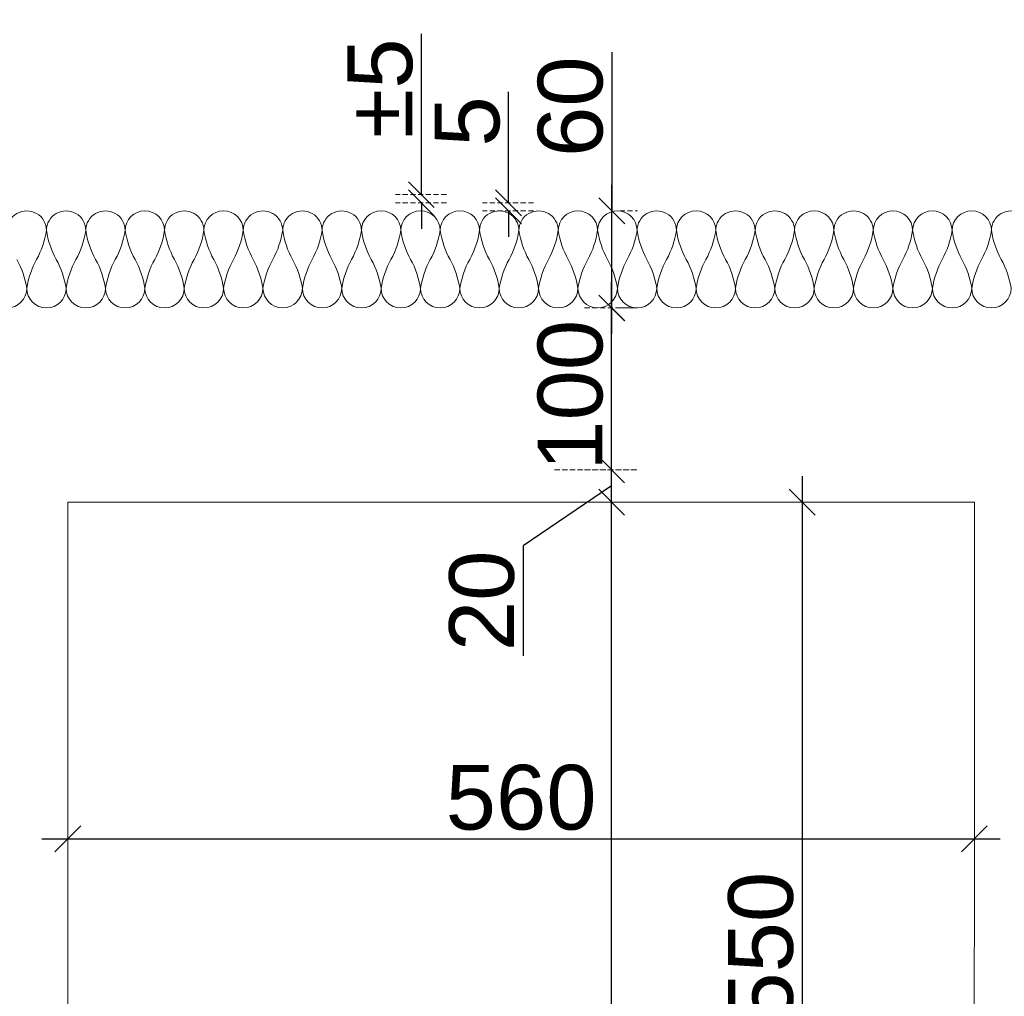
# Model space of a CAD drawing. Header units: millimetres. Extents: x 3652085 to 3778338, y -303702 to -273644.
# Tile 69 of 256: x 3660536 to 3661144, y -275396 to -274792. Entities that reach past the tile are written whole.
import ezdxf

# ---------------------------------------------------------------- set-up
doc = ezdxf.new("R2010")
doc.units = ezdxf.units.MM
doc.header["$PDMODE"] = 34
doc.linetypes.add('HIDDEN2', pattern=[4.7624999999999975, 3.174999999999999, -1.587499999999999])
for name, color, linetype, lineweight in [('DIM-03    (HAUSART)', 111, 'Continuous', 5), ('INSULATION (HAUSEART)', 31, 'Continuous', 15), ('SLAB    (HAUSART)', 8, 'Continuous', 20)]:
    doc.layers.add(name, color=color, linetype=linetype, lineweight=lineweight)
doc.styles.add('1-20 Eng HA', font='arial.ttf', dxfattribs={"height": 40})
doc.dimstyles.new('1-20 Eng HA', dxfattribs={"dimtxt": 40, "dimasz": 16, "dimexe": 16, "dimexo": 5, "dimgap": 5, "dimtad": 1, "dimdec": 0, "dimlfac": -1, "dimzin": 0, "dimdsep": 46, "dimtxsty": '1-20 Eng HA', "dimblk": 'OBLIQUE', "dimcen": 0.09, "dimdle": 16, "dimclrd": 256, "dimclre": 256, "dimclrt": 256, "dimadec": 0, "dimazin": 0, "dimtfac": 1, "dimtdec": 0, "dimtofl": 0, "dimtmove": 0, "dimatfit": 3, "dimldrblk": 'OBLIQUE', "dimfxl": 1, "dimtolj": 1, "dimtzin": 0, "dimlwe": 0, "dimarcsym": 0})

# ---------------------------------------------------------------- blocks, each defined once
blk = doc.blocks.new('_Oblique')
at = {"color": 0, "linetype": 'ByBlock', "lineweight": -2}
blk.add_line((-0.5, -0.5), (0.5, 0.5), dxfattribs=at)
blk = doc.blocks.new('*D156')
at = {"layer": 'Defpoints', "color": 0, "lineweight": 0, "transparency": 16777216}
for p in [(3660869.904766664, -275090.4029565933), (3660901.483874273, -275090.4029565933), (3660883.252322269, -276690.4028588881)]:
    blk.add_point(p, dxfattribs=at)
at = {"layer": 'DIM-03    (HAUSART)', "lineweight": -2, "transparency": 16777216}
blk.add_line((3660901.483874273, -276706.4028588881), (3660901.483874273, -275074.4029565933), dxfattribs=at)
at = {"layer": 'DIM-03    (HAUSART)', "linetype": 'HIDDEN2', "lineweight": 0, "transparency": 16777216}
for p, q in [((3660874.904766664, -275090.4029565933), (3660917.483874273, -275090.4029565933)), ((3660888.252322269, -276690.4028588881), (3660917.483874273, -276690.4028588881))]:
    blk.add_line(p, q, dxfattribs=at)
at = {"layer": 'DIM-03    (HAUSART)', "lineweight": -2, "transparency": 16777216, "xscale": 16, "yscale": 16, "zscale": 16}
for p, rotation in [((3660901.483874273, -275090.4029565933), 90), ((3660901.483874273, -276690.4028588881), 270)]:
    blk.add_blockref('_Oblique', p, dxfattribs=dict(at, rotation=rotation))
at = {"layer": 'DIM-03    (HAUSART)', "transparency": 16777216, "insert": (3660876.060954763, -275890.4029077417), "char_height": 40, "attachment_point": 5, "rotation": 90, "style": '1-20 Eng HA'}
blk.add_mtext('\\A1;1600', dxfattribs=at)
blk = doc.blocks.new('*D157')
at = {"layer": 'Defpoints', "color": 0, "lineweight": 0, "transparency": 16777216}
for p in [(3660861.203635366, -275070.3931959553), (3660901.483918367, -275070.3931959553), (3660869.904810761, -275090.393270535)]:
    blk.add_point(p, dxfattribs=at)
at = {"layer": 'DIM-03    (HAUSART)', "lineweight": -2, "transparency": 16777216}
for p, q in [((3660901.483918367, -275106.393270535), (3660901.483918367, -275054.3931959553)), ((3660901.483918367, -275080.3932332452), (3660846.808063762, -275117.4220055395)), ((3660846.808063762, -275117.4220055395), (3660846.808063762, -275185.2664803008))]:
    blk.add_line(p, q, dxfattribs=at)
at = {"layer": 'DIM-03    (HAUSART)', "linetype": 'HIDDEN2', "lineweight": 0, "transparency": 16777216}
for p, q in [((3660866.203635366, -275070.3931959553), (3660917.483918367, -275070.3931959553)), ((3660874.904810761, -275090.393270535), (3660917.483918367, -275090.393270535))]:
    blk.add_line(p, q, dxfattribs=at)
at = {"layer": 'DIM-03    (HAUSART)', "lineweight": -2, "transparency": 16777216, "xscale": 16, "yscale": 16, "zscale": 16}
for p, rotation in [((3660901.483918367, -275070.3931959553), 90), ((3660901.483918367, -275090.393270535), 270)]:
    blk.add_blockref('_Oblique', p, dxfattribs=dict(at, rotation=rotation))
at = {"layer": 'DIM-03    (HAUSART)', "transparency": 16777216, "insert": (3660821.385144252, -275151.3442429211), "char_height": 40, "attachment_point": 5, "rotation": 90, "style": '1-20 Eng HA'}
blk.add_mtext('\\A1;20', dxfattribs=at)
blk = doc.blocks.new('*D170')
at = {"layer": 'Defpoints', "color": 0, "lineweight": 0, "transparency": 16777216}
for p in [(3661080.615945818, -275090.4029825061), (3661019.166136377, -275640.4009737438), (3661125.542986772, -275640.4009737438)]:
    blk.add_point(p, dxfattribs=at)
at = {"layer": 'DIM-03    (HAUSART)', "lineweight": -2, "transparency": 16777216}
blk.add_line((3661019.166136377, -275074.4029825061), (3661019.166136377, -275656.4009737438), dxfattribs=at)
at = {"layer": 'DIM-03    (HAUSART)', "linetype": 'HIDDEN2', "lineweight": 0, "transparency": 16777216}
for p, q in [((3661075.615945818, -275090.4029825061), (3661003.166136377, -275090.4029825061)), ((3661120.542986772, -275640.4009737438), (3661003.166136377, -275640.4009737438))]:
    blk.add_line(p, q, dxfattribs=at)
at = {"layer": 'DIM-03    (HAUSART)', "lineweight": -2, "transparency": 16777216, "xscale": 16, "yscale": 16, "zscale": 16}
for p, rotation in [((3661019.166136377, -275090.4029825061), 90), ((3661019.166136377, -275640.4009737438), 270)]:
    blk.add_blockref('_Oblique', p, dxfattribs=dict(at, rotation=rotation))
at = {"layer": 'DIM-03    (HAUSART)', "transparency": 16777216, "insert": (3660993.743216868, -275365.4019781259), "char_height": 40, "attachment_point": 5, "rotation": 90, "style": '1-20 Eng HA'}
blk.add_mtext('\\A1;550', dxfattribs=at)
blk = doc.blocks.new('*D172')
at = {"layer": 'Defpoints', "color": 0, "lineweight": 0, "transparency": 16777216}
for p in [(3660901.483875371, -274910.402883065), (3660901.549805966, -274910.402883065), (3660879.80411547, -274970.4028740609)]:
    blk.add_point(p, dxfattribs=at)
at = {"layer": 'DIM-03    (HAUSART)', "lineweight": -2, "transparency": 16777216}
for p, q in [((3660901.549805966, -274812.3236598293), (3660901.549805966, -274910.402883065)), ((3660901.549805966, -274986.4028740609), (3660901.549805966, -274894.402883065))]:
    blk.add_line(p, q, dxfattribs=at)
at = {"layer": 'DIM-03    (HAUSART)', "linetype": 'HIDDEN2', "lineweight": 0, "transparency": 16777216}
for p, q in [((3660906.483875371, -274910.402883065), (3660917.549805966, -274910.402883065)), ((3660884.80411547, -274970.4028740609), (3660917.549805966, -274970.4028740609))]:
    blk.add_line(p, q, dxfattribs=at)
at = {"layer": 'DIM-03    (HAUSART)', "lineweight": -2, "transparency": 16777216, "xscale": 16, "yscale": 16, "zscale": 16}
for p, rotation in [((3660901.549805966, -274910.402883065), 90), ((3660901.549805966, -274970.4028740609), 270)]:
    blk.add_blockref('_Oblique', p, dxfattribs=dict(at, rotation=rotation))
at = {"layer": 'DIM-03    (HAUSART)', "transparency": 16777216, "insert": (3660876.126886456, -274846.0139736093), "char_height": 40, "attachment_point": 5, "rotation": 90, "style": '1-20 Eng HA'}
blk.add_mtext('\\A1;60', dxfattribs=at)
blk = doc.blocks.new('*D173')
at = {"layer": 'Defpoints', "color": 0, "lineweight": 0, "transparency": 16777216}
for p in [(3660837.755795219, -274905.4025579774), (3660858.205646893, -274905.4025579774), (3660858.205646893, -274910.4125170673)]:
    blk.add_point(p, dxfattribs=at)
at = {"layer": 'DIM-03    (HAUSART)', "lineweight": -2, "transparency": 16777216}
for p, q in [((3660837.755795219, -274905.4025579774), (3660837.755795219, -274836.8814120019)), ((3660837.755795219, -274910.4125170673), (3660837.755795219, -274926.4125170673))]:
    blk.add_line(p, q, dxfattribs=at)
at = {"layer": 'DIM-03    (HAUSART)', "linetype": 'HIDDEN2', "lineweight": 0, "transparency": 16777216}
for p, q in [((3660853.205646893, -274905.4025579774), (3660821.755795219, -274905.4025579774)), ((3660853.205646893, -274910.4125170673), (3660821.755795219, -274910.4125170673))]:
    blk.add_line(p, q, dxfattribs=at)
at = {"layer": 'DIM-03    (HAUSART)', "lineweight": -2, "transparency": 16777216, "xscale": 16, "yscale": 16, "zscale": 16}
for p, rotation in [((3660837.755795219, -274905.4025579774), 270), ((3660837.755795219, -274910.4125170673), 90)]:
    blk.add_blockref('_Oblique', p, dxfattribs=dict(at, rotation=rotation))
at = {"layer": 'DIM-03    (HAUSART)', "transparency": 16777216, "insert": (3660812.414731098, -274855.1419849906), "char_height": 40, "attachment_point": 5, "rotation": 90, "style": '1-20 Eng HA'}
blk.add_mtext('\\A1;5', dxfattribs=at)
blk = doc.blocks.new('*D174')
at = {"layer": 'Defpoints', "color": 0, "lineweight": 0, "transparency": 16777216}
for p in [(3660783.918862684, -274900.3926011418), (3660804.368714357, -274900.3926011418), (3660804.368714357, -274905.4025602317)]:
    blk.add_point(p, dxfattribs=at)
at = {"layer": 'DIM-03    (HAUSART)', "lineweight": -2, "transparency": 16777216}
for p, q in [((3660783.918862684, -274900.3926011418), (3660783.918862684, -274801.0119735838)), ((3660783.918862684, -274905.4025602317), (3660783.918862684, -274921.4025602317))]:
    blk.add_line(p, q, dxfattribs=at)
at = {"layer": 'DIM-03    (HAUSART)', "linetype": 'HIDDEN2', "lineweight": 0, "transparency": 16777216}
for p, q in [((3660799.368714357, -274900.3926011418), (3660767.918862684, -274900.3926011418)), ((3660799.368714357, -274905.4025602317), (3660767.918862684, -274905.4025602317))]:
    blk.add_line(p, q, dxfattribs=at)
at = {"layer": 'DIM-03    (HAUSART)', "lineweight": -2, "transparency": 16777216, "xscale": 16, "yscale": 16, "zscale": 16}
for p, rotation in [((3660783.918862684, -274900.3926011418), 270), ((3660783.918862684, -274905.4025602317), 90)]:
    blk.add_blockref('_Oblique', p, dxfattribs=dict(at, rotation=rotation))
at = {"layer": 'DIM-03    (HAUSART)', "transparency": 16777216, "insert": (3660758.577798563, -274834.7022873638), "char_height": 40, "attachment_point": 5, "rotation": 90, "style": '1-20 Eng HA'}
blk.add_mtext('\\A1;%%P5', dxfattribs=at)
blk = doc.blocks.new('*D175')
at = {"layer": 'Defpoints', "color": 0, "lineweight": 0, "transparency": 16777216}
for p in [(3660901.417988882, -274970.4028782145), (3660901.483918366, -274970.4028782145), (3660879.738224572, -275070.3932725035)]:
    blk.add_point(p, dxfattribs=at)
at = {"layer": 'DIM-03    (HAUSART)', "lineweight": -2, "transparency": 16777216}
blk.add_line((3660901.483918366, -275086.3932725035), (3660901.483918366, -274954.4028782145), dxfattribs=at)
at = {"layer": 'DIM-03    (HAUSART)', "linetype": 'HIDDEN2', "lineweight": 0, "transparency": 16777216}
for p, q in [((3660906.417988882, -274970.4028782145), (3660917.483918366, -274970.4028782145)), ((3660884.738224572, -275070.3932725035), (3660917.483918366, -275070.3932725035))]:
    blk.add_line(p, q, dxfattribs=at)
at = {"layer": 'DIM-03    (HAUSART)', "lineweight": -2, "transparency": 16777216, "xscale": 16, "yscale": 16, "zscale": 16}
for p, rotation in [((3660901.483918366, -274970.4028782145), 90), ((3660901.483918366, -275070.3932725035), 270)]:
    blk.add_blockref('_Oblique', p, dxfattribs=dict(at, rotation=rotation))
at = {"layer": 'DIM-03    (HAUSART)', "transparency": 16777216, "insert": (3660876.060998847, -275024.3476050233), "char_height": 40, "attachment_point": 5, "rotation": 90, "style": '1-20 Eng HA'}
blk.add_mtext('\\A1;100', dxfattribs=at)
blk = doc.blocks.new('*D177')
at = {"layer": 'Defpoints', "color": 0, "lineweight": 0, "transparency": 16777216}
for p in [(3660565.561764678, -275258.2328561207), (3661125.560971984, -275258.2628762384), (3661125.560971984, -275298.4173634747)]:
    blk.add_point(p, dxfattribs=at)
at = {"layer": 'DIM-03    (HAUSART)', "linetype": 'HIDDEN2', "lineweight": 0, "transparency": 16777216}
for p, q in [((3660565.561764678, -275263.2328561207), (3660565.561764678, -275314.4173634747)), ((3661125.560971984, -275263.2628762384), (3661125.560971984, -275314.4173634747))]:
    blk.add_line(p, q, dxfattribs=at)
at = {"layer": 'DIM-03    (HAUSART)', "lineweight": -2, "transparency": 16777216}
blk.add_line((3660549.561764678, -275298.4173634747), (3661141.560971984, -275298.4173634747), dxfattribs=at)
at = {"layer": 'DIM-03    (HAUSART)', "lineweight": -2, "transparency": 16777216, "xscale": 16, "yscale": 16, "zscale": 16, "rotation": 180}
blk.add_blockref('_Oblique', (3660565.561764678, -275298.4173634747), dxfattribs=at)
at = {"layer": 'DIM-03    (HAUSART)', "lineweight": -2, "transparency": 16777216, "xscale": 16, "yscale": 16, "zscale": 16}
blk.add_blockref('_Oblique', (3661125.560971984, -275298.4173634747), dxfattribs=at)
at = {"layer": 'DIM-03    (HAUSART)', "transparency": 16777216, "insert": (3660845.561368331, -275272.9944439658), "char_height": 40, "attachment_point": 5, "style": '1-20 Eng HA'}
blk.add_mtext('\\A1;560', dxfattribs=at)

msp = doc.modelspace()

# ---------------------------------------------------------------- linework, layer by layer
at = {"layer": 'INSULATION (HAUSEART)'}
for points in [[(3661160.417057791, -274922.5650643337, 0.9999999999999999), (3661136.092739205, -274922.5650616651, 0.0860463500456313), (3661142.173816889, -274940.4029030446, -0.08604635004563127), (3661148.254894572, -274958.2407444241, -0.9999999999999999), (3661123.930576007, -274958.2407417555, -0.08604635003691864), (3661130.011657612, -274940.4029017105, 0.08604635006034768), (3661136.092739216, -274922.5650616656, 0.9999999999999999), (3661111.768420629, -274922.565058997, 0.08604635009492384), (3661117.849498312, -274940.4029003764, -0.08604635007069), (3661123.930575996, -274958.2407417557, -0.9999999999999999), (3661099.606257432, -274958.2407390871, -0.08604635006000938), (3661105.687339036, -274940.4028990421, 0.08604635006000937), (3661111.76842064, -274922.565058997, 0.9999999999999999), (3661087.444102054, -274922.5650563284, 0.0860463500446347), (3661093.525179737, -274940.402897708, -0.08604635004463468), (3661099.60625742, -274958.2407390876, -0.9999999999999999), (3661075.281938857, -274958.240736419, -0.08604635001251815), (3661081.363020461, -274940.4028963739, 0.08604635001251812), (3661087.444102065, -274922.5650563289, 0.9999999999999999), (3661063.119783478, -274922.5650536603, 0.08604635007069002), (3661069.200861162, -274940.4028950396, -0.08604635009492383), (3661075.281938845, -274958.240736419, -0.9999999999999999), (3661050.957620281, -274958.2407337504, -0.08604635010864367), (3661057.038701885, -274940.4028937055, 0.08604635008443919), (3661063.119783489, -274922.5650536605, 0.9999999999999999), (3661038.795464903, -274922.565050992, 0.0860463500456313), (3661044.876542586, -274940.4028923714, -0.08604635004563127), (3661050.957620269, -274958.2407337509, -0.9999999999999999), (3661026.633301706, -274958.2407310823, -0.08604635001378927), (3661032.71438331, -274940.4028910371, 0.08604635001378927), (3661038.795464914, -274922.565050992, 0.9999999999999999), (3661014.471146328, -274922.5650483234, 0.0860463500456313), (3661020.552224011, -274940.4028897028, -0.08604635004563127), (3661026.633301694, -274958.2407310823, -0.9999999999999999), (3661002.30898313, -274958.2407284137, -0.08604635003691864), (3661008.390064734, -274940.4028883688, 0.08604635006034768), (3661014.471146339, -274922.5650483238, 0.9999999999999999), (3660990.146827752, -274922.5650456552, 0.08604635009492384), (3660996.227905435, -274940.4028870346, -0.08604635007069), (3661002.308983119, -274958.2407284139, -0.9999999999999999), (3660977.984664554, -274958.2407257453, -0.08604635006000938), (3660984.065746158, -274940.4028857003, 0.08604635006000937), (3660990.146827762, -274922.5650456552, 0.9999999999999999), (3660965.822509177, -274922.5650429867, 0.0860463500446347), (3660971.90358686, -274940.4028843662, -0.08604635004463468), (3660977.984664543, -274958.2407257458, -0.9999999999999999), (3660953.66034598, -274958.2407230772, -0.08604635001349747), (3660959.741427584, -274940.4028830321, 0.08604635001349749), (3660965.822509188, -274922.565042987, 0.9999999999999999), (3660941.498190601, -274922.5650403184, 0.08604635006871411), (3660947.579268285, -274940.4028816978, -0.08604635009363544), (3660953.660345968, -274958.2407230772, -0.9999999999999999), (3660929.336027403, -274958.2407204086, -0.08604635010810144), (3660935.417109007, -274940.4028803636, 0.08604635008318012), (3660941.498190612, -274922.5650403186, 0.9999999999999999), (3660917.173872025, -274922.5650376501, 0.08604635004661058), (3660923.254949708, -274940.4028790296, -0.08604635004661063), (3660929.336027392, -274958.2407204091, -0.9999999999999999), (3660905.011708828, -274958.2407177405, -0.08604635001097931), (3660911.092790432, -274940.4028776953, 0.08604635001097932), (3660917.173872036, -274922.5650376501, 0.9999999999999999), (3660892.84955345, -274922.5650349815, 0.0860463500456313), (3660898.930631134, -274940.4028763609, -0.08604635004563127), (3660905.011708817, -274958.2407177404, -0.9999999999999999), (3660880.687390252, -274958.2407150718, -0.08604635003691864), (3660886.768471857, -274940.4028750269, 0.08604635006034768), (3660892.849553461, -274922.5650349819, 0.9999999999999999), (3660868.525234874, -274922.5650323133, 0.08604635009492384), (3660874.606312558, -274940.4028736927, -0.08604635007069), (3660880.687390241, -274958.240715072, -0.9999999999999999), (3660856.363071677, -274958.2407124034, -0.08604635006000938), (3660862.444153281, -274940.4028723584, 0.08604635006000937), (3660868.525234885, -274922.5650323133, 0.9999999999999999), (3660844.200916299, -274922.5650296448, 0.0860463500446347), (3660850.281993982, -274940.4028710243, -0.08604635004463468), (3660856.363071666, -274958.2407124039, -0.9999999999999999), (3660832.038753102, -274958.2407097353, -0.08604635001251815), (3660838.119834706, -274940.4028696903, 0.08604635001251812), (3660844.20091631, -274922.5650296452, 0.9999999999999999), (3660819.876597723, -274922.5650269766, 0.08604635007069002), (3660825.957675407, -274940.402868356, -0.08604635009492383), (3660832.03875309, -274958.2407097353, -0.9999999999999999), (3660807.714434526, -274958.2407070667, -0.08604635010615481), (3660813.79551613, -274940.4028670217, 0.086046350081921), (3660819.876597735, -274922.5650269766, 0.9999999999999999), (3660795.552279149, -274922.565024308, 0.08604635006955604), (3660801.633356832, -274940.4028656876, -0.08604635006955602), (3660807.714434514, -274958.2407070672, -0.9999999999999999), (3660783.390115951, -274958.2407043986, -0.08604635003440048), (3660789.471197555, -274940.4028643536, 0.08604635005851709), (3660795.552279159, -274922.5650243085, 0.9999999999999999), (3660771.227960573, -274922.5650216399, 0.08604635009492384), (3660777.309038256, -274940.4028630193, -0.08604635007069), (3660783.39011594, -274958.2407043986, -0.9999999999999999), (3660759.065797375, -274958.24070173, -0.08604635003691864), (3660765.14687898, -274940.4028616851, 0.08604635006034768), (3660771.227960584, -274922.5650216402, 0.9999999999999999), (3660746.903641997, -274922.5650189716, 0.08604635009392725), (3660752.98471968, -274940.402860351, -0.08604635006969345), (3660759.065797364, -274958.2407017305, -0.9999999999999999), (3660734.7414788, -274958.2406990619, -0.08604635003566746), (3660740.822560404, -274940.4028590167, 0.08604635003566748), (3660746.903642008, -274922.5650189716, 0.9999999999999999), (3660722.579323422, -274922.565016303, 0.08604635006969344), (3660728.660401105, -274940.4028576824, -0.08604635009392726), (3660734.741478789, -274958.2406990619, -0.9999999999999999), (3660710.417160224, -274958.2406963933, -0.08604635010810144), (3660716.498241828, -274940.4028563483, 0.08604635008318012), (3660722.579323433, -274922.5650163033, 0.9999999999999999), (3660698.255004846, -274922.5650136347, 0.08604635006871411), (3660704.33608253, -274940.4028550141, -0.08604635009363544), (3660710.417160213, -274958.2406963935, -0.9999999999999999), (3660686.092841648, -274958.2406937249, -0.08604635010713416), (3660692.173923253, -274940.4028536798, 0.08604635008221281), (3660698.255004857, -274922.5650136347, 0.9999999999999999), (3660673.930686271, -274922.5650109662, 0.08604635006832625), (3660680.011763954, -274940.4028523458, -0.08604635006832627), (3660686.092841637, -274958.2406937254, -0.9999999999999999), (3660661.768523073, -274958.2406910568, -0.08604635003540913), (3660667.849604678, -274940.4028510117, 0.08604635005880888), (3660673.930686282, -274922.5650109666, 0.9999999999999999), (3660649.606367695, -274922.565008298, 0.08604635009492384), (3660655.687445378, -274940.4028496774, -0.08604635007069), (3660661.768523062, -274958.2406910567, -0.9999999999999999), (3660637.444204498, -274958.2406883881, -0.08604635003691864), (3660643.525286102, -274940.4028483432, 0.08604635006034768), (3660649.606367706, -274922.5650082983, 0.9999999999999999), (3660625.282049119, -274922.5650056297, 0.08604635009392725), (3660631.363126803, -274940.4028470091, -0.08604635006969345), (3660637.444204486, -274958.2406883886, -0.9999999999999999), (3660613.119885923, -274958.24068572, -0.08604635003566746), (3660619.200967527, -274940.4028456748, 0.08604635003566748), (3660625.28204913, -274922.5650056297, 0.9999999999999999), (3660600.957730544, -274922.5650029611, 0.08604635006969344), (3660607.038808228, -274940.4028443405, -0.08604635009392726), (3660613.119885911, -274958.24068572, -0.9999999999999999), (3660588.795567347, -274958.2406830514, -0.08604635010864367), (3660594.876648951, -274940.4028430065, 0.08604635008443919), (3660600.957730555, -274922.5650029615, 0.9999999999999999), (3660576.633411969, -274922.565000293, 0.08604635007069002), (3660582.714489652, -274940.4028416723, -0.08604635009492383), (3660588.795567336, -274958.2406830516, -0.9999999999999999), (3660564.471248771, -274958.2406803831, -0.08604635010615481), (3660570.552330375, -274940.402840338, 0.086046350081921), (3660576.63341198, -274922.565000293, 0.9999999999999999), (3660552.309093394, -274922.5649976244, 0.08604635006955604), (3660558.390171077, -274940.4028390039, -0.08604635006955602), (3660564.471248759, -274958.2406803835, -0.9999999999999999), (3660540.146930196, -274958.2406777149, -0.08604635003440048), (3660546.2280118, -274940.4028376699, 0.08604635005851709), (3660552.309093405, -274922.5649976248, 0.9999999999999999), (3660527.984774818, -274922.5649949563, 0.08604635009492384)], [(3660534.065852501, -274940.4028363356, -0.08604635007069), (3660540.146930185, -274958.2406777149, -0.9999999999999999), (3660515.82261162, -274958.2406750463, -0.08604635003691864)]]:
    msp.add_lwpolyline(points, format="xyb", dxfattribs=at)
at = {"layer": 'SLAB    (HAUSART)'}
msp.add_lwpolyline([(3661125.551930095, -276450.4027766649), (3661172.576393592, -276450.4026662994, -0.268912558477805), (3661175.572760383, -276450.3864519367), (3661176.040281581, -276450.4030096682, -0.4071607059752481), (3661175.55212563, -276449.9031500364), (3661175.55212563, -276393.2353856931), (3661175.535018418, -275640.403495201), (3661125.54298676, -275640.4011577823), (3661125.56177131, -275090.4029874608), (3660565.56316568, -275090.4029257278), (3660565.552202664, -276690.4028605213), (3661125.552151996, -276690.4028579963), (3661125.551930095, -276450.4027766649)], format="xyb", close=True, dxfattribs=at)

# ---------------------------------------------------------------- dimensions: what is measured, and where the dimension line sits
at = {"layer": 'DIM-03    (HAUSART)'}
dim = msp.add_linear_dim(base=(3660783.918862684, -274900.3926011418), p1=(3660804.368714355, -274905.4025602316), p2=(3660804.368714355, -274900.3926011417), angle=270, text='%%P<>', dimstyle='1-20 Eng HA', dxfattribs=at)
dim.commit()
dim.dimension.update_dxf_attribs({"geometry": '*D174', "text_midpoint": (3660758.577798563, -274834.7022873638)})
for base, p1, p2, angle, picture, middle in [((3660901.549805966, -274910.402883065), (3660879.804115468, -274970.4028740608), (3660901.483875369, -274910.4028830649), 270, '*D172', (3660892.225316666, -274846.0139736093)), ((3660901.483918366, -274970.4028782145), (3660879.73822457, -275070.3932725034), (3660901.41798888, -274970.4028782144), 270, '*D175', (3660901.483918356, -275024.3476050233)), ((3660901.483918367, -275070.3931959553), (3660869.904810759, -275090.3932705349), (3660861.203635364, -275070.3931959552), 90, '*D157', (3660846.808063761, -275122.4220055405))]:
    dim = msp.add_linear_dim(base=base, p1=p1, p2=p2, angle=angle, dimstyle='1-20 Eng HA', override={"dimtmove": 1}, dxfattribs=at)
    dim.commit()
    dim.dimension.update_dxf_attribs({"geometry": picture, "text_midpoint": middle, "dimtype": 160})
for base, p1, p2, angle, picture, middle in [((3660837.755795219, -274905.4025579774), (3660858.205646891, -274910.4125170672), (3660858.205646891, -274905.4025579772), 270, '*D173', (3660812.414731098, -274855.1419849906)), ((3661019.166136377, -275640.4009737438), (3661080.615945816, -275090.402982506), (3661125.54298677, -275640.4009737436), 90, '*D170', (3660993.743216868, -275365.4019781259))]:
    dim = msp.add_linear_dim(base=base, p1=p1, p2=p2, angle=angle, dimstyle='1-20 Eng HA', dxfattribs=at)
    dim.commit()
    dim.dimension.update_dxf_attribs({"geometry": picture, "text_midpoint": middle})
dim = msp.add_linear_dim(base=(3660901.483874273, -275090.4029565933), p1=(3660883.252322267, -276690.402858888), p2=(3660869.904766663, -275090.4029565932), angle=90, dimstyle='1-20 Eng HA', override={"dimtmove": 1}, dxfattribs=at)
dim.commit()
dim.dimension.update_dxf_attribs({"geometry": '*D156', "text_midpoint": (3660876.060954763, -275890.4029077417)})
dim = msp.add_linear_dim(base=(3661125.560971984, -275298.4173634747), p1=(3660565.561764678, -275258.2328561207), p2=(3661125.560971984, -275258.2628762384), dimstyle='1-20 Eng HA', dxfattribs=at)
dim.commit()
dim.dimension.update_dxf_attribs({"geometry": '*D177', "text_midpoint": (3660845.561368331, -275272.9944439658)})

doc.saveas('drawing.dxf')
